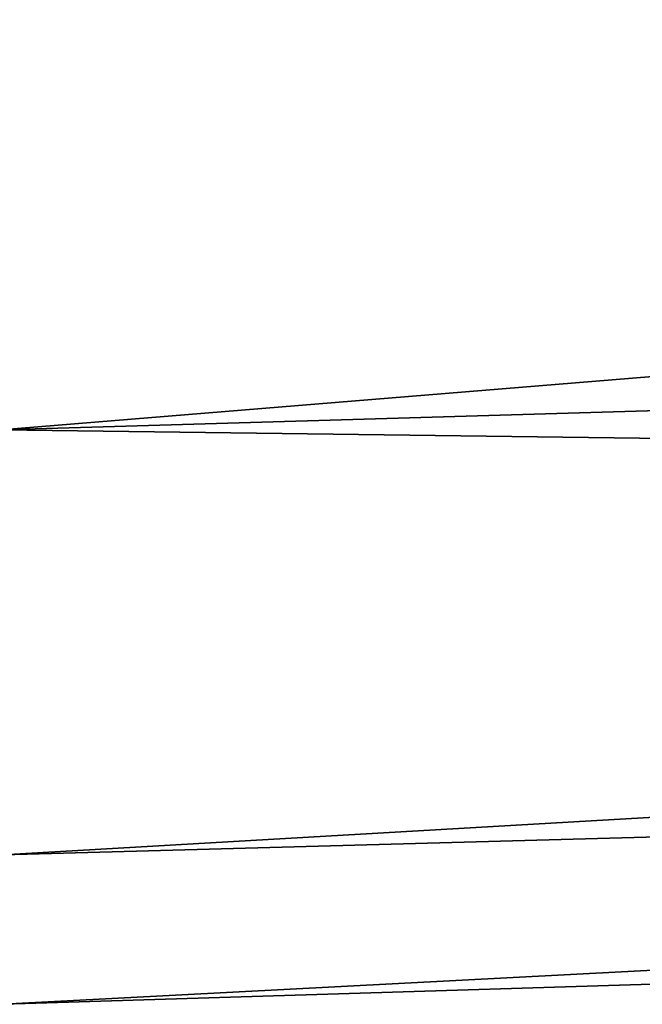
# Model space of a CAD drawing. Header units: inches. Extents: x -6.6 to 28, y -34.6 to 0.
# Tile 7 of 256: x -6.381 to -6.223, y -34.647 to -34.396. Entities that reach past the tile are written whole.
import ezdxf

# ---------------------------------------------------------------- set-up
doc = ezdxf.new("R2010")
doc.units = ezdxf.units.IN
doc.header["$LTSCALE"] = 0.03937
doc.header["$MEASUREMENT"] = 0
doc.layers.add('A-FURN-3-ST-BK', color=151, linetype='Continuous')

msp = doc.modelspace()

# ---------------------------------------------------------------- meshes
at = {"layer": 'A-FURN-3-ST-BK'}
mesh = msp.add_polyface(dxfattribs=at)
corners = [(-6.3855, -34.64732, 5), (-6.3855, -34.64732, 32.5), (-6.38611, -34.64732, 5), (-6.38671, -34.64732, 5), (-6.38732, -34.64732, 5), (-6.38937, -30.29722, 5.00001), (-6.38732, -30.2972, 5), (-6.44108, -34.60383, 32.6891), (-6.38564, -34.60925, 32.69134), (-6.4414, -34.49665, 32.84935), (-6.38603, -34.50085, 32.85354), (-6.4419, -34.3363, 32.95627), (-6.38662, -34.33861, 32.96185), (-6.38732, -34.14732, 33), (-4.77794, -34.09757, 33), (-6.38732, -31.15832, 33), (-4.8256, -31.10661, 33), (-3.17269, -33.97202, 33), (-3.26844, -30.97667, 33), (-4.86894, -34.28671, 32.96489), (-4.86433, -34.37614, 32.9185), (-4.86021, -34.45599, 32.85355), (-4.85687, -34.52085, 32.7736), (-3.30477, -34.40571, 32.7736), (-3.31103, -34.34107, 32.85355), (-4.85448, -34.56718, 32.68405), (-3.3003, -34.45189, 32.68405), (-4.75244, -34.59692, 32.5), (-3.12357, -34.4696, 32.5), (-3.32737, -34.17235, 32.96489), (-3.31874, -34.26149, 32.9185), (-4.75244, -34.59692, 5), (-3.12357, -34.4696, 5), (-4.86921, -30.2466, 5), (-3.35555, -30.11997, 5)]
mesh.append_faces([[corners[k] for k in face] for face in [(0, 1, 2), (2, 1, 3), (3, 1, 4), (4, 5, 6), (7, 1, 8), (9, 8, 10), (11, 10, 12), (13, 14, 15), (15, 14, 16), (16, 14, 17), (16, 17, 18), (14, 13, 19), (19, 13, 12), (19, 12, 20), (20, 12, 10), (20, 10, 21), (21, 10, 22), (21, 22, 23, 24), (10, 8, 22), (22, 8, 25), (22, 25, 26, 23), (8, 1, 25), (25, 1, 27), (25, 27, 26), (26, 27, 28), (29, 17, 14), (29, 14, 19), (29, 19, 20, 30), (30, 20, 21, 24), (1, 0, 27), (27, 0, 31), (27, 31, 28), (28, 31, 32), (2, 3, 0), (0, 3, 4), (0, 4, 6)]])
mesh.append_faces([[corners[k] for k in face] for face in [(31, 6, 33)]], dxfattribs={"vtx0": -1})
mesh.append_faces([[corners[k] for k in face] for face in [(32, 33, 34)]], dxfattribs={"vtx0": -1, "vtx2": -1})
mesh.append_faces([[corners[k] for k in face] for face in [(0, 6, 31), (31, 33, 32)]], dxfattribs={"vtx1": -1})

doc.saveas('drawing.dxf')
